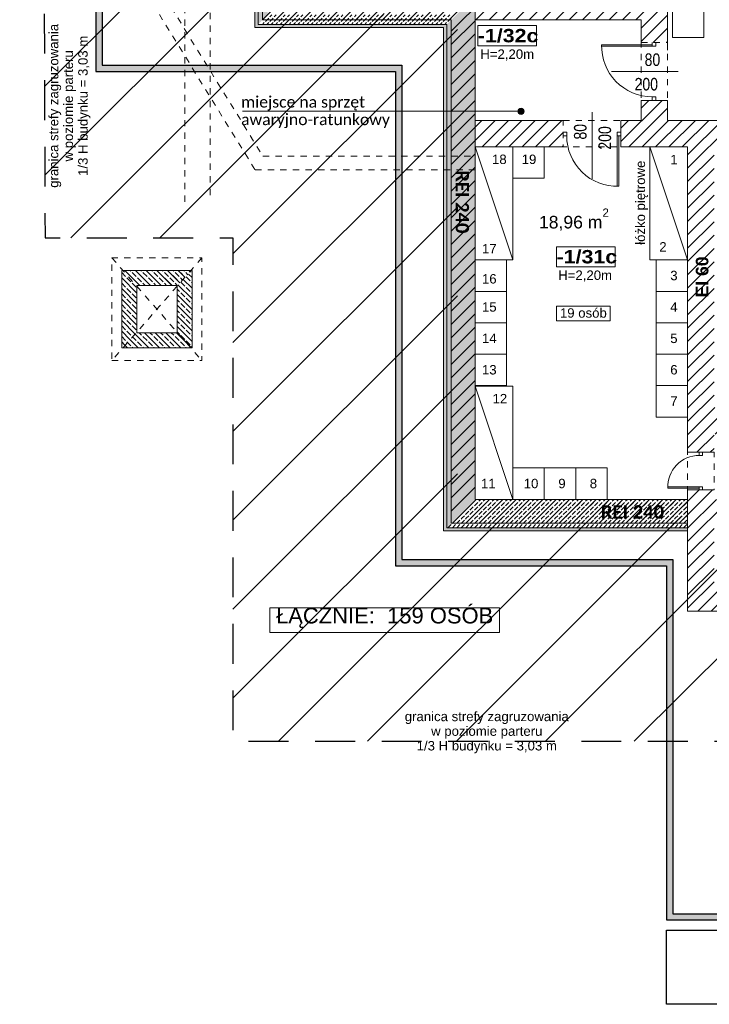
# Model space of a CAD drawing. Header units: millimetres. Extents: x -44596 to 32114, y 34976 to 82978.
# Tile 44 of 63: x 27729 to 28826, y 53341 to 54908. Entities that reach past the tile are written whole.
import ezdxf

# ---------------------------------------------------------------- set-up
doc = ezdxf.new("R2010")
doc.units = ezdxf.units.MM
doc.header["$MEASUREMENT"] = 0
doc.linetypes.add('Dashed-002', pattern=[20, 10, -10])
doc.linetypes.add('Long Dashed', pattern=[105.83333, 63.499999, -42.333331])
for name, color, linetype in [('410-Fundamenty', 7, 'Continuous'), ('__PROJEKTOWANE', 7, 'Continuous'), ('__PROJEKTOWANE_WYPOSAŻENIE', 7, 'Continuous'), ('MF-NR', 7, 'Continuous'), ('MF_KRESKOWANIE', 7, 'Continuous'), ('MF_NR', 7, 'Continuous'), ('MF_OKNA', 7, 'Continuous'), ('MF_przerywana', 7, 'Continuous'), ('MF_SCIANY_KONSTR', 7, 'Continuous'), ('MF_WIDOK', 7, 'Continuous')]:
    doc.layers.add(name, color=color, linetype=linetype)
doc.styles.add('GENERATED_STYLE_2', font='txt')
doc.styles.add('GENERATED_STYLE_5', font='txt')
doc.styles.add('GENERATED_STYLE_6', font='txt')
doc.styles.add('GENERATED_STYLE_7', font='txt')
doc.styles.add('GENERATED_STYLE_8', font='txt')
pattern_1 = [(45, (5608535.791, 4486378.817), (-10.606601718, 10.606601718), [])]
pattern_2 = [(90, (5608535.7913, 4486378.8167), (-3.4641016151, 0), [2, -4]), (90, (5608534.0592, 4486381.8167), (-3.4641016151, 0), [2, -4]), (150, (5608535.7913, 4486380.8167), (1.7320508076, 3), [2, -4]), (150, (5608532.3272, 4486380.8167), (1.7320508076, 3), [2, -4]), (210, (5608535.7913, 4486378.8167), (-1.7320508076, 3), [2, -4]), (210, (5608532.3272, 4486378.8167), (-1.7320508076, 3), [2, -4])]
pattern_3 = [(45, (5608535.791, 4486378.817), (-7.071067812, 7.071067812), [7.5, -2.5]), (45, (5608535.791, 4486385.888), (-7.071067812, 7.071067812), [7.5, -2.5])]
pattern_4 = [(315, (5608444.352, 4486304.214), (8.485281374, 8.485281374), []), (315, (5608448.594, 4486308.457), (8.485281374, 8.485281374), [9, -3])]

msp = doc.modelspace()

# ---------------------------------------------------------------- hatches: boundary and pattern name
at = {"layer": '410-Fundamenty', "linetype": 'Continuous', "lineweight": 0}
h = msp.add_hatch(dxfattribs=at)
h.set_pattern_fill('beton', color=251, style=0, pattern_type=2)
h.set_pattern_definition(pattern_3)
h.paths.add_polyline_path([(28108.2, 55775.5), (28108.2, 54900.5), (28123.2, 54915.5), (28123.2, 55790.5)])
h = msp.add_hatch(dxfattribs=at)
h.set_pattern_fill('Styropian', color=251, style=0, pattern_type=2)
h.set_pattern_definition(pattern_2)
h.paths.add_polyline_path([(28103.2, 55770.5), (28103.2, 54895.5), (28108.2, 54900.5), (28108.2, 55775.5)])
h = msp.add_hatch(dxfattribs=at)
h.set_pattern_fill('beton', color=251, style=0, pattern_type=2)
h.set_pattern_definition(pattern_3)
h.paths.add_polyline_path([(28428.2, 54920.5), (28428.2, 54119.5), (28453.2, 54144.5), (28453.2, 54945.5)])
h = msp.add_hatch(dxfattribs=at)
h.set_pattern_fill('beton', color=251, style=0, pattern_type=2)
h.set_pattern_definition(pattern_3)
h.paths.add_polyline_path([(28423.2, 54915.5), (28423.2, 54114.5), (28428.2, 54119.5), (28428.2, 54920.5)])
h = msp.add_hatch(dxfattribs=at)
h.set_pattern_fill('beton', color=251, style=0, pattern_type=2)
h.set_pattern_definition(pattern_3)
h.paths.add_polyline_path([(28108.2, 54900.5), (28408.2, 54900.5), (28423.2, 54915.5), (28123.2, 54915.5)])
h = msp.add_hatch(dxfattribs=at)
h.set_pattern_fill('beton', color=251, style=0, pattern_type=2)
h.set_pattern_definition(pattern_3)
h.paths.add_polyline_path([(28408.2, 54900.5), (28408.2, 54099.5), (28423.2, 54114.5), (28423.2, 54915.5)])
h = msp.add_hatch(dxfattribs=at)
h.set_pattern_fill('Styropian', color=251, style=0, pattern_type=2)
h.set_pattern_definition(pattern_2)
h.paths.add_polyline_path([(28103.2, 54895.5), (28403.2, 54895.5), (28408.2, 54900.5), (28108.2, 54900.5)])
h = msp.add_hatch(dxfattribs=at)
h.set_pattern_fill('Styropian', color=251, style=0, pattern_type=2)
h.set_pattern_definition(pattern_2)
h.paths.add_polyline_path([(28403.2, 54895.5), (28403.2, 54094.5), (28408.2, 54099.5), (28408.2, 54900.5)])
h = msp.add_hatch(dxfattribs=at)
h.set_pattern_fill('beton', color=251, style=0, pattern_type=2)
h.set_pattern_definition(pattern_3)
h.paths.add_polyline_path([(28428.2, 54119.5), (28791.2, 54119.5), (28791.2, 54144.5), (28453.2, 54144.5)])
h = msp.add_hatch(dxfattribs=at)
h.set_pattern_fill('beton', color=251, style=0, pattern_type=2)
h.set_pattern_definition(pattern_3)
h.paths.add_polyline_path([(28408.2, 54099.5), (28791.2, 54099.5), (28791.2, 54114.5), (28423.2, 54114.5)])
h = msp.add_hatch(dxfattribs=at)
h.set_pattern_fill('beton', color=251, style=0, pattern_type=2)
h.set_pattern_definition(pattern_3)
h.paths.add_polyline_path([(28423.2, 54114.5), (28791.2, 54114.5), (28791.2, 54119.5), (28428.2, 54119.5)])
h = msp.add_hatch(dxfattribs=at)
h.set_pattern_fill('Styropian', color=251, style=0, pattern_type=2)
h.set_pattern_definition(pattern_2)
h.paths.add_polyline_path([(28403.2, 54094.5), (28791.2, 54094.5), (28791.2, 54099.5), (28408.2, 54099.5)])
at = {"layer": '__PROJEKTOWANE', "linetype": 'Continuous', "lineweight": 13}
h = msp.add_hatch(dxfattribs=at)
h.set_pattern_fill('Bloczki_ceramiczne_kopia_43', color=251, style=0, pattern_type=2)
h.set_pattern_definition([(45, (5608535.79, 4486378.82), (-70.7106781, 70.7106781), [])])
h.paths.add_polyline_path([(29650.2, 54617.5), (29950.2, 54617.5), (29950.2, 55810.5), (29669.2, 55810.5), (29669.2, 56706.5), (30029.3, 56706.5), (30027.4, 56167.5), (30307.2, 56167.5), (30307.2, 54260.5), (30007.2, 54260.5), (30007.2, 53759.5), (28068.2, 53759.5), (28068.2, 54560.5), (27769.2, 54560.5), (27768.2, 55446.7), (26382.4, 55446.6), (26382.4, 55792.5), (28125.2, 55792.5), (28125.2, 54917.5), (28425.2, 54917.5), (28425.2, 54116.5), (29650.2, 54116.5)])
at = {"layer": '__PROJEKTOWANE', "linetype": 'Continuous', "lineweight": 25}
h = msp.add_hatch(color=230, dxfattribs=at)
h.paths.add_polyline_path([(27850.2, 56618.9), (27850.2, 54825.6), (28326.7, 54825.6), (28326.7, 54038.8), (28757.7, 54038.8), (28757.7, 53475.2), (29407, 53475.2), (29407, 54038.8), (29747.1, 54038.8), (29747.1, 54541), (30039.3, 54541), (30039.3, 55882.1), (28974.4, 55882.1), (28974.4, 56618.9)])
h.paths.add_polyline_path([(28767.7, 53485.2), (28767.7, 54048.8), (28336.7, 54048.8), (28336.7, 54835.6), (27860.2, 54835.6), (27860.2, 56608.9), (28964.4, 56608.9), (28964.4, 55872.1), (30029.3, 55872.1), (30029.3, 54551), (29737.1, 54551), (29737.1, 54048.8), (29397, 54048.8), (29397, 53485.2)], flags=16)
at = {"layer": '__PROJEKTOWANE', "linetype": 'Continuous', "lineweight": 0}
h = msp.add_hatch(dxfattribs=at)
h.set_pattern_fill('beton_zbrojony', color=251, style=0, pattern_type=2)
h.set_pattern_definition(pattern_4)
h.paths.add_polyline_path([(27915.2, 54484.8), (27979.2, 54484.8), (28003.2, 54508.8), (27891.2, 54508.8)])
h = msp.add_hatch(dxfattribs=at)
h.set_pattern_fill('beton_zbrojony', color=251, style=0, pattern_type=2)
h.set_pattern_definition(pattern_4)
h.paths.add_polyline_path([(27891.2, 54508.8), (27891.2, 54385.6), (27915.2, 54409.6), (27915.2, 54484.8)])
h = msp.add_hatch(dxfattribs=at)
h.set_pattern_fill('beton_zbrojony', color=251, style=0, pattern_type=2)
h.set_pattern_definition(pattern_4)
h.paths.add_polyline_path([(27915.2, 54484.8), (27970.3, 54484.8), (27994.3, 54508.8), (27891.2, 54508.8)])
h = msp.add_hatch(dxfattribs=at)
h.set_pattern_fill('beton_zbrojony', color=251, style=0, pattern_type=2)
h.set_pattern_definition(pattern_4)
h.paths.add_polyline_path([(27891.2, 54508.8), (27891.2, 54385.6), (27915.2, 54409.6), (27915.2, 54484.8)])
h = msp.add_hatch(dxfattribs=at)
h.set_pattern_fill('beton_zbrojony', color=251, style=0, pattern_type=2)
h.set_pattern_definition([(315, (5608453.377, 4486306.021), (8.485281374, 8.485281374), []), (315, (5608457.62, 4486310.263), (8.485281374, 8.485281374), [9, -3])])
h.paths.add_polyline_path([(27979.2, 54484.8), (27979.2, 54409.6), (28003.2, 54385.6), (28003.2, 54508.8)])
h = msp.add_hatch(dxfattribs=at)
h.set_pattern_fill('beton_zbrojony', color=251, style=0, pattern_type=2)
h.set_pattern_definition(pattern_4)
h.paths.add_polyline_path([(27979.2, 54409.6), (27915.2, 54409.6), (27891.2, 54385.6), (28003.2, 54385.6)])
h = msp.add_hatch(dxfattribs=at)
h.set_pattern_fill('beton_zbrojony', color=251, style=0, pattern_type=2)
h.set_pattern_definition(pattern_4)
h.paths.add_polyline_path([(27970.3, 54409.6), (27915.2, 54409.6), (27891.2, 54385.6), (27994.3, 54385.6)])
at = {"layer": '__PROJEKTOWANE_WYPOSAŻENIE', "linetype": 'Continuous', "lineweight": 13}
msp.add_hatch(color=251, dxfattribs=at).paths.add_polyline_path([(28521.3, 54762.1), (28521.7, 54760.1), (28522.8, 54758.5), (28524.4, 54757.4), (28526.3, 54757.1), (28528.2, 54757.4), (28529.9, 54758.5), (28530.9, 54760.1), (28531.3, 54762.1), (28530.9, 54764), (28529.9, 54765.6), (28528.2, 54766.7), (28526.3, 54767.1), (28524.4, 54766.7), (28522.8, 54765.6), (28521.7, 54764)])
at = {"layer": 'MF_KRESKOWANIE', "linetype": 'Continuous', "lineweight": 13}
h = msp.add_hatch(dxfattribs=at)
h.set_pattern_fill('bloczki_ceramiczne', color=251, style=0, pattern_type=2)
h.set_pattern_definition(pattern_1)
h.paths.add_polyline_path([(28115.2, 54907.5), (28415.2, 54907.5), (28415.2, 54896.5), (28415.2, 54735.5), (28415.2, 54106.5), (28483.2, 54106.5), (28791.2, 54106.5), (28791.2, 53966.5), (28833.2, 53966.5), (29119.9, 53966.5), (29119.9, 53894.5), (29119.9, 53558.5), (29284.9, 53558.5), (29284.9, 53894.5), (29284.9, 53966.5), (29284.9, 54106.5), (29660.2, 54106.5), (29660.2, 54607.5), (29960.2, 54607.5), (29960.2, 54660.5), (29960.2, 55820.5), (29641.2, 55820.5), (28865.2, 55820.5), (28865.2, 55776.5), (28936.2, 55776.5), (28936.2, 55556.5), (28869.2, 55556.5), (28871.2, 55556.5), (28871.2, 55514.5), (29079.2, 55514.5), (29079.2, 55556.5), (28978.2, 55556.5), (28978.2, 55776.5), (29316.2, 55776.5), (29316.2, 55556.5), (29171.2, 55556.5), (29171.2, 55514.5), (29358.2, 55514.5), (29358.2, 55776.5), (29622.2, 55776.5), (29922.2, 55776.5), (29922.2, 55234.5), (29622.2, 55234.5), (29358.2, 55234.5), (29358.2, 55422.5), (29316.2, 55422.5), (29316.2, 55393.5), (29316.2, 55026.5), (29358.2, 55026.5), (29358.2, 55192.5), (29922.2, 55192.5), (29922.2, 54645.5), (29658.2, 54645.5), (29658.2, 54735.5), (29658.2, 54747.5), (29358.2, 54747.5), (29358.2, 54934.5), (29316.2, 54934.5), (29316.2, 54747.5), (29316.2, 54705.5), (29622.2, 54705.5), (29622.2, 54144.5), (29220.2, 54144.5), (29220.2, 54705.5), (29224.2, 54705.5), (29224.2, 54747.5), (29126.2, 54747.5), (29126.2, 54705.5), (29178.2, 54705.5), (29178.2, 54290.5), (29153.2, 54290.5), (29168.2, 54248.5), (29178.2, 54248.5), (29178.2, 54144.5), (28998.2, 54144.5), (28998.2, 54147.5), (28956.2, 54147.5), (28956.2, 54144.5), (28943.2, 54144.5), (28943.2, 54106.5), (29246.9, 54106.5), (29246.9, 54008.5), (29246.9, 53894.5), (29246.5, 53894.5), (29246.5, 53600.5), (29161.9, 53600.5), (29161.9, 53894.5), (29161.9, 53983.5), (29136.9, 54008.5), (28833.2, 54008.5), (28833.2, 54106.5), (28883.2, 54106.5), (28883.2, 54144.5), (28833.2, 54144.5), (28833.2, 54159.5), (28791.2, 54159.5), (28791.2, 54144.5), (28453.2, 54144.5), (28453.2, 54705.5), (28593.2, 54705.5), (28593.2, 54747.5), (28453.2, 54747.5), (28453.2, 54907.5), (28717.2, 54907.5), (28717.2, 54871.5), (28759.2, 54871.5), (28759.2, 55099.5), (28717.2, 55099.5), (28717.2, 54945.5), (28463.2, 54945.5), (28153.2, 54945.5), (28153.2, 55790.1), (28615.7, 55790.4), (28615.9, 55820.5), (28153.2, 55820.5), (28129.2, 55782.5), (28115.2, 55782.5), (28115.2, 54945.5)])
h = msp.add_hatch(dxfattribs=at)
h.set_pattern_fill('bloczki_ceramiczne', color=251, style=0, pattern_type=2)
h.set_pattern_definition(pattern_1)
h.paths.add_polyline_path([(29034.2, 54747.5), (28759.2, 54747.5), (28759.2, 54779.5), (28717.2, 54779.5), (28717.2, 54747.5), (28685.2, 54747.5), (28685.2, 54705.5), (28728.2, 54705.5), (28791.2, 54705.5), (28791.2, 54219.5), (28833.2, 54219.5), (28833.2, 54248.5), (28956.2, 54248.5), (28956.2, 54239.5), (28998.2, 54239.5), (28998.2, 54248.5), (29028.2, 54248.5), (29043.2, 54290.5), (28833.2, 54290.5), (28833.2, 54705.5), (29034.2, 54705.5)])

# ---------------------------------------------------------------- linework, layer by layer
at = {"layer": '410-Fundamenty', "color": 251, "linetype": 'Continuous', "lineweight": 13}
for p, q in [((28108.2, 55775.5), (28108.2, 54900.5)), ((28108.2, 54900.5), (28408.2, 54900.5)), ((28408.2, 54900.5), (28408.2, 54099.5)), ((28408.2, 54099.5), (28791.2, 54099.5))]:
    msp.add_line(p, q, dxfattribs=at)
at = {"layer": '410-Fundamenty', "color": 251, "linetype": 'Continuous', "lineweight": 13, "flags": 128}
for points in [[(28103.2, 55770.5), (28103.2, 54895.5)], [(28453.2, 54144.5), (28453.2, 54945.5)], [(28103.2, 54895.5), (28403.2, 54895.5)], [(28403.2, 54895.5), (28403.2, 54094.5)], [(28791.2, 54144.5), (28453.2, 54144.5)], [(28791.2, 54119.5), (28791.2, 54144.5)], [(28791.2, 54114.5), (28791.2, 54119.5)], [(28791.2, 54099.5), (28791.2, 54114.5)], [(28403.2, 54094.5), (28791.2, 54094.5)], [(28791.2, 54094.5), (28791.2, 54099.5)]]:
    msp.add_lwpolyline(points, dxfattribs=at)
at = {"layer": '__PROJEKTOWANE', "color": 251, "linetype": 'Long Dashed', "lineweight": 25, "flags": 128}
msp.add_lwpolyline([(27766.3, 55446.6), (27769.3, 54560.5), (28068.2, 54560.5), (28068.2, 53759.5), (30007.2, 53759.5), (30007.2, 54260.5), (30307.2, 54260.5), (30307.2, 56167.5), (30027.4, 56167.5), (30029.2, 56678.3)], dxfattribs=at)
at = {"layer": '__PROJEKTOWANE', "color": 230, "linetype": 'Continuous', "lineweight": 25, "flags": 128}
for points in [[(28757.7, 53475.2), (29407, 53475.2), (29407, 54038.8), (29747.1, 54038.8), (29747.1, 54541), (30039.3, 54541), (30039.3, 55882.1), (28974.4, 55882.1), (28974.4, 56618.9), (27850.2, 56618.9), (27850.2, 54825.6), (28326.7, 54825.6), (28326.7, 54038.8), (28757.7, 54038.8)], [(28767.7, 53485.2), (29397, 53485.2), (29397, 54048.8), (29737.1, 54048.8), (29737.1, 54551), (30029.3, 54551), (30029.3, 55872.1), (28964.4, 55872.1), (28964.4, 56608.9), (27860.2, 56608.9), (27860.2, 54835.6), (28336.7, 54835.6), (28336.7, 54048.8), (28767.7, 54048.8)], [(28757.7, 53458.9), (29407, 53458.9), (29407, 53341), (28757.7, 53341)]]:
    msp.add_lwpolyline(points, close=True, dxfattribs=at)
at = {"layer": '__PROJEKTOWANE', "color": 251, "linetype": 'Continuous', "lineweight": 13, "flags": 128}
for points in [[(27994.3, 54508.8), (27891.2, 54508.8)], [(27994.3, 54508.8), (27891.2, 54508.8)], [(27915.2, 54484.8), (27970.3, 54484.8)], [(27915.2, 54484.8), (27970.3, 54484.8)]]:
    msp.add_lwpolyline(points, dxfattribs=at)
for points in [[(28003.2, 54508.8), (27891.2, 54508.8), (27891.2, 54385.6), (28003.2, 54385.6)], [(28003.2, 54508.8), (27891.2, 54508.8), (27891.2, 54385.6), (28003.2, 54385.6)], [(27979.2, 54484.8), (27915.2, 54484.8), (27915.2, 54409.6), (27979.2, 54409.6)], [(27979.2, 54484.8), (27915.2, 54484.8), (27915.2, 54409.6), (27979.2, 54409.6)]]:
    msp.add_lwpolyline(points, close=True, dxfattribs=at)
at = {"layer": '__PROJEKTOWANE_WYPOSAŻENIE', "color": 251, "linetype": 'Continuous', "lineweight": 13}
for p, q in [((28083.5, 54762.1), (28521.3, 54762.1)), ((28513.2, 54525.5), (28453.2, 54705.5)), ((28791.2, 54525.5), (28731.2, 54705.5)), ((28513.2, 54144.5), (28453.2, 54324.5))]:
    msp.add_line(p, q, dxfattribs=at)
at = {"layer": '__PROJEKTOWANE_WYPOSAŻENIE', "color": 251, "linetype": 'Dashed-002', "lineweight": 13}
for p, q in [((27875.7, 54528.8), (28018.8, 54365.6)), ((28018.8, 54528.8), (27875.7, 54365.6)), ((27875.7, 54528.8), (28018.8, 54365.6)), ((28018.8, 54528.8), (27875.7, 54365.6))]:
    msp.add_line(p, q, dxfattribs=at)
at = {"layer": '__PROJEKTOWANE_WYPOSAŻENIE', "color": 251, "linetype": 'Dashed-002', "lineweight": 13, "flags": 128}
for points in [[(27991.7, 54618.2), (27991.6, 56213.2)], [(28031.7, 54628.8), (28031.6, 56188.3)], [(27749.7, 55285.4), (28115.7, 54690.8)], [(27731, 55273.9), (28103.4, 54668.8)], [(28115.7, 54690.7), (28453.2, 54690.7)], [(28103.5, 54668.8), (28453.2, 54668.8)]]:
    msp.add_lwpolyline(points, dxfattribs=at)
at = {"layer": '__PROJEKTOWANE_WYPOSAŻENIE', "color": 251, "linetype": 'Continuous', "lineweight": 13, "flags": 128}
for points in [[(28817, 54879.8), (28767, 54879.8), (28767, 54929.8), (28817, 54929.8)], [(28453.2, 54525.5), (28513.2, 54525.5), (28513.2, 54705.5), (28453.2, 54705.5)], [(28563.2, 54705.5), (28513.2, 54705.5), (28513.2, 54655.5), (28563.2, 54655.5)], [(28731.2, 54525.5), (28791.2, 54525.5), (28791.2, 54705.5), (28731.2, 54705.5)], [(28453.2, 54525.5), (28453.2, 54475.5), (28503.2, 54475.5), (28503.2, 54525.5)], [(28791.2, 54475.5), (28791.2, 54525.5), (28741.2, 54525.5), (28741.2, 54475.5)], [(28453.2, 54475.5), (28453.2, 54425.5), (28503.2, 54425.5), (28503.2, 54475.5)], [(28791.2, 54425.5), (28791.2, 54475.5), (28741.2, 54475.5), (28741.2, 54425.5)], [(28582.9, 54452.1), (28667.9, 54452.1), (28667.9, 54428.5), (28582.9, 54428.5)], [(28453.2, 54425.5), (28453.2, 54375.5), (28503.2, 54375.5), (28503.2, 54425.5)], [(28791.2, 54375.5), (28791.2, 54425.5), (28741.2, 54425.5), (28741.2, 54375.5)], [(28453.2, 54375.5), (28453.2, 54325.5), (28503.2, 54325.5), (28503.2, 54375.5)], [(28791.2, 54325.5), (28791.2, 54375.5), (28741.2, 54375.5), (28741.2, 54325.5)], [(28453.2, 54144.5), (28513.2, 54144.5), (28513.2, 54324.5), (28453.2, 54324.5)], [(28791.2, 54275.5), (28791.2, 54325.5), (28741.2, 54325.5), (28741.2, 54275.5)], [(28563.2, 54144.5), (28513.2, 54144.5), (28513.2, 54194.5), (28563.2, 54194.5)], [(28613.2, 54144.5), (28563.2, 54144.5), (28563.2, 54194.5), (28613.2, 54194.5)], [(28663.2, 54144.5), (28613.2, 54144.5), (28613.2, 54194.5), (28663.2, 54194.5)], [(28126.7, 53972.1), (28492, 53972.1), (28492, 53932.8), (28126.7, 53932.8)]]:
    msp.add_lwpolyline(points, close=True, dxfattribs=at)
at = {"layer": '__PROJEKTOWANE_WYPOSAŻENIE', "color": 251, "linetype": 'Dashed-002', "lineweight": 13, "flags": 128}
msp.add_lwpolyline([(27875.7, 54365.6), (28018.8, 54365.6), (28018.8, 54528.8), (27875.7, 54528.8)], close=True, dxfattribs=at)
msp.add_lwpolyline([(27875.7, 54365.6), (28018.8, 54365.6), (28018.8, 54528.8), (27875.7, 54528.8)], close=True, dxfattribs=at)
at = {"layer": '__PROJEKTOWANE_WYPOSAŻENIE', "color": 251, "linetype": 'Continuous', "lineweight": 13}
msp.add_circle((28526.3, 54762.1), 5, dxfattribs=at)
at = {"layer": 'MF-NR', "color": 251, "linetype": 'Continuous', "lineweight": 13}
for p, q in [((28550.9, 54898.4), (28550.9, 54866.5)), ((28582.9, 54546.6), (28676.2, 54546.6)), ((28582.9, 54514.8), (28582.9, 54546.6)), ((28676.2, 54546.6), (28676.2, 54514.8))]:
    msp.add_line(p, q, dxfattribs=at)
at = {"layer": 'MF-NR', "color": 251, "linetype": 'Continuous', "lineweight": 13, "flags": 128}
for points in [[(28550.9, 54866.5), (28457.6, 54866.5)], [(28676.2, 54514.8), (28582.9, 54514.8)]]:
    msp.add_lwpolyline(points, dxfattribs=at)
at = {"layer": 'MF_OKNA', "color": 251, "linetype": 'Continuous', "lineweight": 13}
for p, q in [((28734.9, 54865.7), (28654.4, 54865.7)), ((28734.9, 54868), (28654.5, 54868)), ((28734.9, 54865.7), (28734.9, 54871.5)), ((28740.7, 54865.7), (28734.9, 54865.7)), ((28740.7, 54871.5), (28740.7, 54865.7)), ((28670.4, 54825.5), (28776.3, 54825.5)), ((28740.7, 54785.2), (28734.9, 54785.2)), ((28734.9, 54785.2), (28734.9, 54779.5)), ((28738.2, 54779.5), (28740.7, 54779.5)), ((28740.7, 54779.5), (28740.7, 54785.2)), ((28639.2, 54654.8), (28639.2, 54760.6)), ((28593.2, 54729), (28598.9, 54729)), ((28598.9, 54723.2), (28593.2, 54723.2)), ((28598.9, 54729), (28598.9, 54723.2)), ((28685.2, 54729), (28679.4, 54729)), ((28679.4, 54729), (28679.4, 54723.2)), ((28679.4, 54723.2), (28685.2, 54723.2)), ((28679.4, 54723.2), (28679.4, 54642.7)), ((28681.7, 54723.2), (28681.7, 54642.8)), ((28685.2, 54726.5), (28685.2, 54729)), ((28812.2, 54219.5), (28809.7, 54219.5)), ((28809.7, 54219.5), (28809.7, 54214.5)), ((28809.7, 54214.5), (28814.7, 54214.5)), ((28814.7, 54214.5), (28814.7, 54219.5)), ((28809.7, 54164.5), (28759.7, 54164.5)), ((28809.7, 54162.5), (28759.7, 54162.5)), ((28809.7, 54159.5), (28809.7, 54164.5)), ((28809.7, 54164.5), (28814.7, 54164.5)), ((28812.2, 54159.5), (28809.7, 54159.5)), ((28814.7, 54164.5), (28814.7, 54159.5))]:
    msp.add_line(p, q, dxfattribs=at)
for centre, radius, start, end in [((28734.9, 54865.7), 80.5, 178.3628, 270), ((28679.4, 54723.2), 80.5, 180, 271.6372), ((28809.7, 54164.5), 50, 90, 182.2901)]:
    msp.add_arc(centre, radius, start, end, dxfattribs=at)
at = {"layer": 'MF_przerywana', "color": 251, "linetype": 'Dashed-002', "lineweight": 13, "flags": 128}
for points in [[(28717.2, 54871.5), (28759.2, 54871.5), (28759.2, 54779.5), (28717.2, 54779.5)], [(28593.2, 54747.5), (28685.2, 54747.5), (28685.2, 54705.5), (28593.2, 54705.5)], [(28791.2, 54219.5), (28833.2, 54219.5), (28833.2, 54159.5), (28791.2, 54159.5)]]:
    msp.add_lwpolyline(points, close=True, dxfattribs=at)
at = {"layer": 'MF_SCIANY_KONSTR', "color": 251, "linetype": 'Continuous', "lineweight": 13}
for p, q in [((28115.2, 55775.5), (28115.2, 54907.5)), ((28759.2, 55099.5), (28759.2, 54859.5)), ((28759.2, 55099.5), (28759.2, 54871.5)), ((28415.2, 54907.5), (28115.2, 54907.5)), ((28415.2, 54896.5), (28415.2, 54907.5)), ((28415.2, 54907.5), (28415.2, 54896.5)), ((28717.2, 54907.5), (28453.2, 54907.5)), ((28453.2, 54747.5), (28453.2, 54907.5)), ((28717.2, 54907.5), (28717.2, 54871.5)), ((28415.2, 54735.5), (28415.2, 54896.5)), ((28415.2, 54896.5), (28415.2, 54707.5)), ((28717.2, 54779.5), (28717.2, 54747.5)), ((28759.2, 54779.5), (28717.2, 54779.5)), ((28759.2, 54779.5), (28759.2, 54747.5)), ((28453.2, 54747.5), (28593.2, 54747.5)), ((28685.2, 54747.5), (28685.2, 54705.5)), ((28685.2, 54747.5), (28717.2, 54747.5)), ((28759.2, 54747.5), (29034.2, 54747.5)), ((28415.2, 54735.5), (28415.2, 54106.5)), ((28453.2, 54705.5), (28453.2, 54144.5)), ((28593.2, 54705.5), (28453.2, 54705.5)), ((28728.2, 54705.5), (28685.2, 54705.5)), ((28728.2, 54705.5), (28791.2, 54705.5)), ((28791.2, 54705.5), (28791.2, 54219.5)), ((28791.2, 54219.5), (28833.2, 54219.5)), ((28791.2, 54159.5), (28791.2, 54144.5)), ((28791.2, 54159.5), (28833.2, 54159.5)), ((28453.2, 54144.5), (28791.2, 54144.5)), ((28415.2, 54106.5), (28483.2, 54106.5)), ((28483.2, 54106.5), (28791.2, 54106.5)), ((28791.2, 54106.5), (28791.2, 53966.5)), ((28791.2, 53966.5), (29119.9, 53966.5))]:
    msp.add_line(p, q, dxfattribs=at)
at = {"layer": 'MF_WIDOK', "color": 251, "linetype": 'Continuous', "lineweight": 15, "flags": 128}
for points in [[(28457.6, 54898.4), (28550.9, 54898.4), (28550.9, 54866.5), (28457.6, 54866.5)], [(28582.9, 54546.6), (28676.2, 54546.6), (28676.2, 54514.8), (28582.9, 54514.8)]]:
    msp.add_lwpolyline(points, close=True, dxfattribs=at)

# ---------------------------------------------------------------- texts
at = {"layer": '__PROJEKTOWANE', "color": 251, "linetype": 'Continuous', "lineweight": 13}
for s, insert, char_height, attachment_point, style in [('\\A1;{\\pqc;\\fArial|b0|i0|c238|p38;H=2,20m}', (28504.3, 54860.6), 15, 2, 'GENERATED_STYLE_2'), ('\\A1;{\\pqc;\\fArial|b0|i0|c238|p38;H=2,20m}', (28628.2, 54508.8), 15, 2, 'GENERATED_STYLE_2'), ('\\A1;{\\pql;\\fCalibri Light|b1|i0|c238|p34;REI 240}', (28653.3, 54113.7), 21.262, 7, 'GENERATED_STYLE_8')]:
    msp.add_mtext(s, dxfattribs=dict(at, insert=insert, char_height=char_height, attachment_point=attachment_point, style=style))
at = {"layer": '__PROJEKTOWANE', "color": 251, "linetype": 'Continuous', "lineweight": 13, "insert": (28081.1, 54735.3), "char_height": 18, "attachment_point": 7, "line_spacing_factor": 0.930846, "style": 'GENERATED_STYLE_7'}
msp.add_mtext('\\A1;{\\pql;\\fCalibri Light|b0|i0|c238|p34;miejsce na sprzęt \\P\\pql;\\fCalibri Light|b0|i0|c238|p34;awaryjno-ratunkowy }', dxfattribs=at)
at = {"layer": '__PROJEKTOWANE', "color": 251, "linetype": 'Continuous', "lineweight": 13}
for s, insert, char_height, attachment_point, rotation, style in [('\\A1;{\\pql;\\fCalibri Light|b1|i0|c238|p34;REI 240}', (28422.1, 54668.2), 21.262, 7, 270, 'GENERATED_STYLE_8'), ('\\A1;{\\pqc;\\fArial|b1|i0|c238|p38;EI 60}', (28804.2, 54498.5), 20, 2, 90, 'GENERATED_STYLE_5')]:
    msp.add_mtext(s, dxfattribs=dict(at, insert=insert, char_height=char_height, attachment_point=attachment_point, rotation=rotation, style=style))
at = {"layer": '__PROJEKTOWANE', "color": 251, "lineweight": 13, "insert": (28554.8, 54572), "char_height": 20, "attachment_point": 7, "style": 'GENERATED_STYLE_2'}
msp.add_mtext('{\\fArial|b0|i0|c238|p38;18,96 m{\\H0.66x;\\S2^  ;}}', dxfattribs=at)
at = {"layer": '__PROJEKTOWANE_WYPOSAŻENIE', "color": 251, "linetype": 'Continuous', "lineweight": 13, "insert": (27775.5, 54770.8), "char_height": 15, "attachment_point": 2, "rotation": 90, "line_spacing_factor": 0.93223, "style": 'GENERATED_STYLE_2'}
msp.add_mtext('\\A1;{\\pqc;\\fArial|b0|i0|c238|p38;granica strefy zagruzowania \\P\\pqc;\\fArial|b0|i0|c238|p38;w poziomie parteru\\P\\pqc;\\fArial|b0|i0|c238|p38;1/3 H budynku = 3,03 m}', dxfattribs=at)
at = {"layer": '__PROJEKTOWANE_WYPOSAŻENIE', "color": 251, "linetype": 'Continuous', "lineweight": 13, "insert": (28708.5, 54616.6), "char_height": 15, "attachment_point": 2, "rotation": 90, "style": 'GENERATED_STYLE_2'}
msp.add_mtext('\\A1;{\\pqc;\\fArial|b0|i0|c238|p38;łóżko piętrowe}', dxfattribs=at)
at = {"layer": '__PROJEKTOWANE_WYPOSAŻENIE', "color": 251, "linetype": 'Continuous', "lineweight": 13, "attachment_point": 2, "style": 'GENERATED_STYLE_2'}
for s, insert, char_height in [('\\A1;{\\pqc;\\fArial|b0|i0|c238|p38;18}', (28491.8, 54693.2), 15), ('\\A1;{\\pqc;\\fArial|b0|i0|c238|p38;19}', (28539, 54693.2), 15), ('\\A1;{\\pqc;\\fArial|b0|i0|c238|p38;1}', (28769.4, 54692.8), 15), ('\\A1;{\\pqc;\\fArial|b0|i0|c238|p38;17}', (28475.8, 54550.9), 15), ('\\A1;{\\pqc;\\fArial|b0|i0|c238|p38;2}', (28752, 54553.9), 15), ('\\A1;{\\pqc;\\fArial|b0|i0|c238|p38;16}', (28475.8, 54503), 15), ('\\A1;{\\pqc;\\fArial|b0|i0|c238|p38;3}', (28769.4, 54508.3), 15), ('\\A1;{\\pqc;\\fArial|b0|i0|c238|p38;15}', (28475.8, 54458.3), 15), ('\\A1;{\\pqc;\\fArial|b0|i0|c238|p38;19 osób}', (28625.4, 54448.7), 15), ('\\A1;{\\pqc;\\fArial|b0|i0|c238|p38;4}', (28769.4, 54458.3), 15), ('\\A1;{\\pqc;\\fArial|b0|i0|c238|p38;14}', (28475.8, 54408.3), 15), ('\\A1;{\\pqc;\\fArial|b0|i0|c238|p38;5}', (28769.4, 54408.3), 15), ('\\A1;{\\pqc;\\fArial|b0|i0|c238|p38;13}', (28475.8, 54358.3), 15), ('\\A1;{\\pqc;\\fArial|b0|i0|c238|p38;6}', (28769.4, 54358.3), 15), ('\\A1;{\\pqc;\\fArial|b0|i0|c238|p38;12}', (28492.6, 54312.3), 15), ('\\A1;{\\pqc;\\fArial|b0|i0|c238|p38;7}', (28769.4, 54308.3), 15), ('\\A1;{\\pqc;\\fArial|b0|i0|c238|p38;11}', (28474.2, 54177.3), 15), ('\\A1;{\\pqc;\\fArial|b0|i0|c238|p38;10}', (28542.2, 54177.3), 15), ('\\A1;{\\pqc;\\fArial|b0|i0|c238|p38;9}', (28591.4, 54177.3), 15), ('\\A1;{\\pqc;\\fArial|b0|i0|c238|p38;8}', (28641.4, 54177.3), 15), ('\\A1;{\\pqc;\\fArial|b0|i0|c238|p38;ŁĄCZNIE:  159 OSÓB}', (28309.4, 53972.1), 25)]:
    msp.add_mtext(s, dxfattribs=dict(at, insert=insert, char_height=char_height))
at = {"layer": '__PROJEKTOWANE_WYPOSAŻENIE', "color": 251, "linetype": 'Continuous', "lineweight": 13, "insert": (28471.8, 53806.6), "char_height": 15, "attachment_point": 2, "line_spacing_factor": 0.93223, "style": 'GENERATED_STYLE_2'}
msp.add_mtext('\\A1;{\\pqc;\\fArial|b0|i0|c238|p38;granica strefy zagruzowania \\P\\pqc;\\fArial|b0|i0|c238|p38;w poziomie parteru\\P\\pqc;\\fArial|b0|i0|c238|p38;1/3 H budynku = 3,03 m}', dxfattribs=at)
at = {"layer": 'MF_NR', "color": 251, "linetype": 'Continuous', "lineweight": 13, "char_height": 21.262, "attachment_point": 7, "style": 'GENERATED_STYLE_6'}
for s, insert in [('\\A1;{\\pql;\\fArial Black|b0|i0|c238|p38;-1/32c}', (28457.5, 54871.3)), ('\\A1;{\\pql;\\fArial Black|b0|i0|c238|p38;-1/31c}', (28582.8, 54519.5))]:
    msp.add_mtext(s, dxfattribs=dict(at, insert=insert))
at = {"layer": 'MF_OKNA', "color": 251, "linetype": 'Continuous', "lineweight": 13, "char_height": 20, "attachment_point": 4, "style": 'GENERATED_STYLE_2'}
for s, insert in [('\\A1;{\\W0.800000x;\\pql;\\fArial|b0|i0|c238|p38;80}', (28722.8, 54844.1)), ('\\A1;{\\W0.800000x;\\pql;\\fArial|b0|i0|c238|p38;200}', (28706.8, 54805.1))]:
    msp.add_mtext(s, dxfattribs=dict(at, insert=insert))
at = {"layer": 'MF_OKNA', "color": 251, "linetype": 'Continuous', "lineweight": 13, "char_height": 20, "attachment_point": 4, "rotation": 90, "style": 'GENERATED_STYLE_2'}
for s, insert in [('\\A1;{\\W0.800000x;\\pql;\\fArial|b0|i0|c238|p38;80}', (28620.6, 54717.1)), ('\\A1;{\\W0.800000x;\\pql;\\fArial|b0|i0|c238|p38;200}', (28659.6, 54701.1))]:
    msp.add_mtext(s, dxfattribs=dict(at, insert=insert))

doc.saveas('drawing.dxf')
